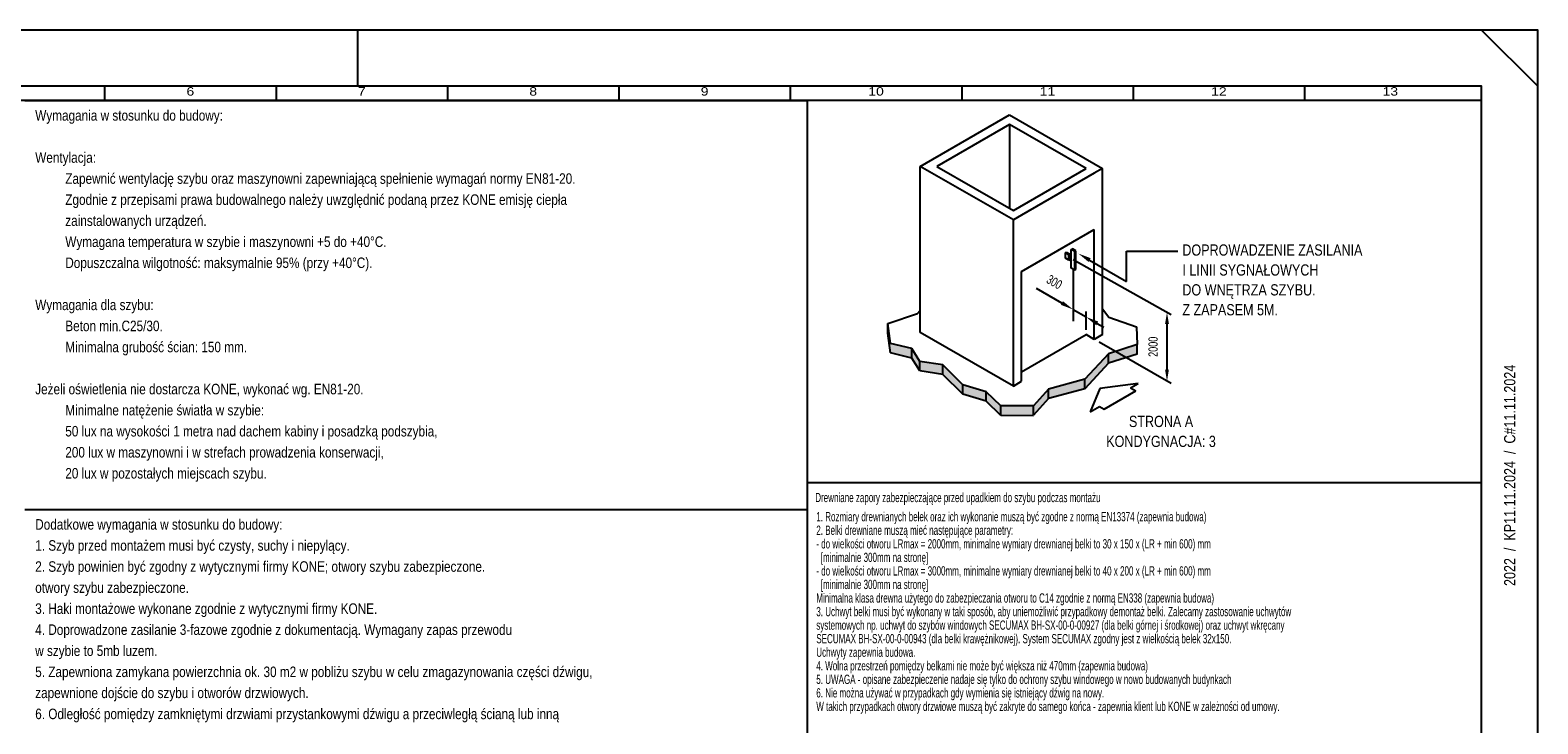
# Model space of a CAD drawing. Header units: millimetres. Extents: x 0 to 420, y 0 to 297.
# Tile 6 of 6: x 152 to 420, y 174 to 297. Entities that reach past the tile are written whole.
import ezdxf
from ezdxf.enums import TextEntityAlignment as Align

# ---------------------------------------------------------------- set-up
doc = ezdxf.new("R2010")
doc.units = ezdxf.units.MM
doc.header["$LTSCALE"] = 0.4
for name, color, linetype in [('CONT_25', 1, 'Continuous'), ('CONT_35', 2, 'Continuous'), ('CONT_50', 5, 'Continuous'), ('DIM_35', 7, 'Continuous'), ('HATCH_35', 2, 'Continuous'), ('SHEET', 1, 'Continuous'), ('TEXT_35', 2, 'Continuous')]:
    doc.layers.add(name, color=color, linetype=linetype)
doc.styles.get("Standard").update_dxf_attribs({"font": 'arial.ttf'})
doc.styles.add('Text0.7_Arial', font='arial.ttf', dxfattribs={"width": 0.7})

# ---------------------------------------------------------------- blocks, each defined once
blk = doc.blocks.new('Border')
at = {"layer": 'CONT_50', "linetype": 'Continuous'}
blk.add_line((210, 297), (210, 287), dxfattribs=at)
blk.add_lwpolyline([(410, 10), (410, 287), (10, 287), (10, 10)], close=True, dxfattribs=at)
at = {"layer": 'SHEET', "linetype": 'Continuous'}
for p, q in [((420, 287), (410, 297)), ((410, 284.5), (12.5, 284.5)), ((165, 287), (165, 284.5)), ((195.5, 287), (195.5, 284.5)), ((226, 287), (226, 284.5)), ((256.5, 287), (256.5, 284.5)), ((287, 287), (287, 284.5)), ((317.5, 287), (317.5, 284.5)), ((348, 287), (348, 284.5)), ((378.5, 287), (378.5, 284.5))]:
    blk.add_line(p, q, dxfattribs=at)
blk.add_lwpolyline([(420, 0), (420, 297), (0, 297), (0, 0)], close=True, dxfattribs=at)
at = {"layer": 'SHEET', "width": 1.190476}
for s, p in [('6', (180.25, 286.1)), ('7', (210.75, 286.1)), ('8', (241.25, 286.1)), ('9', (271.75, 286.1)), ('10', (302.25, 286.1)), ('11', (332.75, 286.1)), ('12', (363.25, 286.1)), ('13', (393.75, 286.1))]:
    blk.add_text(s, height=1.5, dxfattribs=at).set_placement(p, align=Align.MIDDLE)

msp = doc.modelspace()

# ---------------------------------------------------------------- hatches: boundary and pattern name
at = {"layer": 'HATCH_35'}
h = msp.add_hatch(dxfattribs=at)
h.set_pattern_fill('AR-CONC', color=256, scale=0.008296, style=0)
h.set_pattern_definition([(50, (290.0224, 226.243), (1.511458, -0.132235), [0.158044, -1.73849]), (355, (290.0224, 226.243), (-0.292385, 1.585063), [0.126436, -1.39079]), (100.451, (290.1484, 226.232), (1.21908, 1.45282), [0.134317, -1.477487]), (46.1842, (290.0224, 226.6645), (2.24895, -0.348796), [0.23707, -2.60773]), (96.6356, (290.2099, 226.6354), (1.969576, 2.052716), [0.201476, -2.21623]), (351.184, (290.0224, 226.6645), (1.96958, 2.05271), [0.18965, -2.08619]), (21, (290.2332, 226.5591), (1.257842, -0.848425), [0.158044, -1.73849]), (326, (290.2332, 226.5591), (0.512728, 1.528078), [0.126436, -1.39079]), (71.4514, (290.338, 226.4884), (1.770566, 0.679656), [0.134317, -1.477487]), (37.5, (290.02245, 226.243), (0.025624, 0.7014937), [0, -1.373933, 0, -1.411864, 0, -1.396059]), (7.5, (290.02245, 226.243), (0.554356, 0.831128), [0, -0.804973, 0, -1.342324, 0, -0.532083]), (327.5, (289.5525, 226.243), (1.1249, -0.0475274), [0, -0.526815, 0, -1.643662, 0, -2.181013]), (317.5, (289.3418, 226.243), (1.228924, 0.210946), [0, -0.68486, 0, -1.09156, 0, -1.548836])])
h.paths.add_polyline_path([(304.36, 244.77), (304.36, 243.07), (304.84, 239.55), (304.84, 241.25)])
h.paths.add_polyline_path([(308.6, 240.32), (304.84, 241.25), (304.84, 239.55), (308.6, 238.62)])
h.paths.add_polyline_path([(308.6, 240.32), (308.6, 238.62), (310.04, 236.35), (310.04, 238.04)])
h.paths.add_polyline_path([(314.11, 237.4), (310.04, 238.04), (310.04, 236.35), (314.11, 235.71)])
h.paths.add_polyline_path([(314.11, 237.4), (314.11, 235.71), (317.72, 232.18), (317.72, 233.87)])
h.paths.add_polyline_path([(321.85, 232.62), (317.72, 233.87), (317.72, 232.18), (321.85, 230.93)])
h.paths.add_polyline_path([(321.85, 232.62), (321.85, 230.93), (324.44, 228.43), (324.44, 230.13)])
h.paths.add_polyline_path([(330.26, 230.15), (324.44, 230.13), (324.44, 228.43), (330.26, 228.46)])
h.paths.add_polyline_path([(332.96, 231.42), (332.96, 233.12), (330.26, 230.15), (330.26, 228.46)])
h.paths.add_polyline_path([(339.39, 233.15), (339.39, 234.85), (332.96, 233.12), (332.96, 231.42)])
h.paths.add_polyline_path([(343.61, 237.7), (343.61, 239.39), (339.39, 234.85), (339.39, 233.15)])
h.paths.add_polyline_path([(348.69, 241.03), (344.86, 239.79), (346.74, 238.71), (348.69, 239.33)])
h.paths.add_polyline_path([(344.86, 239.79), (343.61, 239.39), (343.61, 237.7), (346.74, 238.71)])

# ---------------------------------------------------------------- linework, layer by layer
msp.add_line((337.3, 254.43), (337.3, 245.17))
at = {"layer": 'CONT_25'}
for p, q in [((336.99, 257.96), (337.19, 258.08)), ((337.61, 257.6), (336.99, 257.96)), ((336.99, 254.61), (336.99, 257.96)), ((337.82, 257.72), (337.19, 258.08)), ((337.61, 257.6), (337.82, 257.72)), ((337.61, 254.25), (337.61, 257.6)), ((337.82, 254.37), (337.82, 257.72)), ((335.95, 257.36), (336.16, 257.48)), ((335.95, 256.4), (335.95, 257.36)), ((336.57, 257), (335.95, 257.36)), ((336.57, 256.04), (335.95, 256.4)), ((336.16, 257.48), (336.78, 257.12)), ((336.57, 257), (336.78, 257.12)), ((336.57, 256.04), (336.57, 257)), ((336.57, 256.04), (336.78, 256.16)), ((336.78, 257.12), (336.78, 256.16)), ((337.61, 254.25), (336.99, 254.61)), ((337.61, 254.25), (337.82, 254.37)), ((410, 216.42), (290, 216.42)), ((290, 216.42), (290, 115)), ((410, 115), (410, 216.42))]:
    msp.add_line(p, q, dxfattribs=at)
at = {"layer": 'CONT_35'}
for p, q in [((310.13, 272.75), (326, 281.91)), ((326, 281.91), (342.55, 272.39)), ((326, 280.22), (313.07, 272.75)), ((326, 280.22), (326, 265.31)), ((339.62, 272.39), (326, 280.22)), ((310.13, 264.28), (310.13, 272.75)), ((326.68, 263.23), (310.13, 272.75)), ((313.07, 272.75), (326.68, 264.92)), ((326.68, 264.92), (339.62, 272.39)), ((341.08, 271.55), (328.15, 264.07)), ((342.55, 272.39), (341.08, 271.55)), ((342.55, 263.93), (342.55, 272.39)), ((310.13, 243.16), (310.13, 264.28)), ((328.15, 264.07), (326.68, 263.23)), ((326.68, 262.43), (326.68, 263.23)), ((342.55, 242.81), (342.55, 263.93)), ((326.68, 233.64), (326.68, 262.43)), ((328.15, 254.04), (341.08, 261.52)), ((341.08, 241.96), (341.08, 261.52)), ((328.15, 234.49), (328.15, 254.04)), ((309.63, 246.59), (310.13, 247.1)), ((342.55, 247.4), (343.69, 245.91)), ((304.36, 244.77), (309.63, 246.59)), ((304.36, 243.07), (304.36, 244.77)), ((304.84, 241.25), (304.36, 244.77)), ((343.69, 245.91), (348.6, 244.16)), ((348.6, 244.16), (348.69, 241.03)), ((304.84, 239.55), (304.36, 243.07)), ((326.68, 233.64), (310.13, 243.16)), ((328.15, 236.18), (339.62, 242.8)), ((341.08, 241.96), (339.62, 242.8)), ((342.55, 242.81), (341.08, 241.96)), ((308.6, 240.32), (304.84, 241.25)), ((308.6, 238.62), (304.84, 239.55)), ((308.6, 238.62), (308.6, 240.32)), ((310.04, 238.04), (308.6, 240.32)), ((343.61, 239.39), (339.39, 234.85)), ((348.69, 241.03), (343.61, 239.39)), ((343.61, 237.7), (343.61, 239.39)), ((348.69, 239.33), (343.61, 237.7)), ((348.69, 239.33), (348.69, 241.03)), ((310.04, 236.35), (308.6, 238.62)), ((314.11, 237.4), (310.04, 238.04)), ((310.04, 236.35), (310.04, 238.04)), ((314.11, 235.71), (310.04, 236.35)), ((314.11, 235.71), (314.11, 237.4)), ((317.72, 233.87), (314.11, 237.4)), ((343.61, 237.7), (339.39, 233.15)), ((317.72, 232.18), (314.11, 235.71)), ((317.72, 232.18), (317.72, 233.87)), ((321.85, 232.62), (317.72, 233.87)), ((326.68, 233.64), (328.15, 234.49)), ((339.39, 234.85), (332.96, 233.12)), ((339.39, 233.15), (339.39, 234.85)), ((348.88, 234.13), (342.08, 233.21)), ((347.51, 233.34), (348.88, 234.13)), ((321.85, 230.93), (317.72, 232.18)), ((321.85, 230.93), (321.85, 232.62)), ((324.44, 230.13), (321.85, 232.62)), ((324.44, 228.43), (321.85, 230.93)), ((332.96, 233.12), (330.26, 230.15)), ((332.96, 231.42), (330.26, 228.46)), ((339.39, 233.15), (332.96, 231.42)), ((332.96, 231.42), (332.96, 233.12)), ((342.08, 233.21), (340.37, 229.03)), ((342.83, 229.52), (348.48, 232.78)), ((347.51, 233.34), (348.48, 232.78)), ((330.26, 230.15), (324.44, 230.13)), ((324.44, 228.43), (324.44, 230.13)), ((324.44, 228.43), (324.44, 230.13)), ((324.44, 228.46), (330.26, 228.43)), ((330.26, 228.46), (330.26, 230.15)), ((330.26, 228.46), (330.26, 230.15)), ((340.37, 229.03), (342.03, 229.98)), ((342.03, 229.98), (342.83, 229.52))]:
    msp.add_line(p, q, dxfattribs=at)
at = {"layer": 'DIM_35'}
for p, q in [((346.83, 257.66), (355.95, 257.66)), ((346.83, 252.28), (346.83, 257.66)), ((354.75, 246.35), (337.3, 256.11)), ((339.62, 243.63), (339.62, 246.9)), ((354.02, 236.59), (354.02, 244.7)), ((354.75, 234.09), (341.92, 241.48))]:
    msp.add_line(p, q, dxfattribs=at)
at = {"layer": 'DIM_35', "linetype": 'ByBlock'}
for p, q in [((340.24, 256.08), (346.83, 252.28)), ((335.32, 248.42), (330.79, 251.04)), ((337.3, 247.28), (339.62, 245.94)), ((341.6, 244.8), (342.78, 244.12))]:
    msp.add_line(p, q, dxfattribs=at)
for points in [[(340.43, 256.41), (340.05, 255.75), (338.27, 257.22)], [(335.51, 248.75), (335.13, 248.1), (337.3, 247.28)], [(341.79, 245.13), (341.41, 244.47), (339.62, 245.94)]]:
    msp.add_solid(points, dxfattribs=at)
at = {"layer": 'DIM_35'}
for points in [[(354.36, 244.7), (353.67, 244.7), (354.02, 246.77)], [(354.36, 236.59), (353.67, 236.59), (354.02, 234.51)]]:
    msp.add_solid(points, dxfattribs=at)
at = {"layer": 'SHEET'}
for p, q in [((150.81, 284.5), (290, 284.5)), ((290, 284.5), (290, 146.38)), ((150.81, 211.69), (290, 211.69))]:
    msp.add_line(p, q, dxfattribs=at)

# ---------------------------------------------------------------- block references
msp.add_blockref('Border', (0, 0), dxfattribs=at)

# ---------------------------------------------------------------- texts
at = {"layer": 'CONT_35', "style": 'Text0.7_Arial', "width": 0.62}
msp.add_text('Drewniane zapory zabezpieczające przed upadkiem do szybu podczas montażu', height=1.65, dxfattribs=at).set_placement((291.43, 212.98))
at = {"layer": 'DIM_35', "linetype": 'ByBlock', "insert": (333.98, 252.16), "char_height": 1.65, "width": 0.62, "attachment_point": 5, "rotation": 330, "style": 'Text0.7_Arial'}
msp.add_mtext('300', dxfattribs=at)
at = {"layer": 'DIM_35', "insert": (351.55, 240.64), "char_height": 1.65, "width": 0.62, "attachment_point": 5, "rotation": 90, "style": 'Text0.7_Arial'}
msp.add_mtext('2000', dxfattribs=at)
at = {"layer": 'SHEET', "linetype": 'Continuous', "style": 'Text0.7_Arial', "width": 0.8}
msp.add_text('2022  /  KP11.11.2024  /  C#11.11.2024', height=2, rotation=90, dxfattribs=at).set_placement((415, 217.75), align=Align.MIDDLE_CENTER)
at = {"layer": 'TEXT_35', "style": 'Text0.7_Arial', "width": 0.8}
for s, p in [('Wymagania w stosunku do budowy:', (152.65, 281.82)), ('Wentylacja:', (152.65, 274.33)), ('Zapewnić wentylację szybu oraz maszynowni zapewniającą spełnienie wymagań normy EN81-20.', (158, 270.58)), ('Zgodnie z przepisami prawa budowalnego należy uwzględnić podaną przez KONE emisję ciepła', (158, 266.83)), ('zainstalowanych urządzeń.', (158, 263.09)), ('Wymagana temperatura w szybie i maszynowni +5 do +40°C.', (158, 259.34)), ('Dopuszczalna wilgotność: maksymalnie 95% (przy +40°C).', (158, 255.59)), ('Wymagania dla szybu:', (152.65, 248.1)), ('Beton min.C25/30.', (158, 244.35)), ('Minimalna grubość ścian: 150 mm.', (158, 240.6)), ('Jeżeli oświetlenia nie dostarcza KONE, wykonać wg. EN81-20.', (152.65, 233.11)), ('Minimalne natężenie światła w szybie:', (158, 229.36)), ('50 lux na wysokości 1 metra nad dachem kabiny i posadzką podszybia,', (158, 225.61)), ('200 lux w maszynowni i w strefach prowadzenia konserwacji,', (158, 221.86)), ('20 lux w pozostałych miejscach szybu.', (158, 218.12)), ('Dodatkowe wymagania w stosunku do budowy:', (152.65, 209.02)), ('1. Szyb przed montażem musi być czysty, suchy i niepylący.', (152.65, 205.27)), ('2. Szyb powinien być zgodny z wytycznymi firmy KONE; otwory szybu zabezpieczone.', (152.65, 201.52)), ('otwory szybu zabezpieczone.', (152.65, 197.77)), ('3. Haki montażowe wykonane zgodnie z wytycznymi firmy KONE.', (152.65, 194.03)), ('4. Doprowadzone zasilanie 3-fazowe zgodnie z dokumentacją. Wymagany zapas przewodu ', (152.65, 190.28)), ('w szybie to 5mb luzem.', (152.65, 186.53)), ('5. Zapewniona zamykana powierzchnia ok. 30 m2 w pobliżu szybu w celu zmagazynowania części dźwigu,', (152.65, 182.78)), ('zapewnione dojście do szybu i otworów drzwiowych.', (152.65, 179.04)), ('6. Odległość pomiędzy zamkniętymi drzwiami przystankowymi dźwigu a przeciwległą ścianą lub inną ', (152.65, 175.29))]:
    msp.add_text(s, height=1.8737, dxfattribs=at).set_placement(p, align=Align.MIDDLE_LEFT)
at = {"layer": 'TEXT_35', "style": 'Text0.7_Arial'}
for s, height, width, p in [('DOPROWADZENIE ZASILANIA', 2, 0.8, (356.75, 256.86)), ('I LINII SYGNAŁOWYCH', 2, 0.8, (356.75, 253.31)), ('DO WNĘTRZA SZYBU.', 2, 0.8, (356.75, 249.77)), ('Z ZAPASEM 5M.', 2, 0.8, (356.75, 246.23)), ('1. Rozmiary drewnianych belek oraz ich wykonanie muszą być zgodne z normą EN13374 (zapewnia budowa)', 1.65, 0.62, (291.62, 209.57)), ('2. Belki drewniane muszą mieć następujące parametry:', 1.65, 0.62, (291.62, 207.16)), ('- do wielkości otworu LRmax = 2000mm, minimalne wymiary drewnianej belki to 30 x 150 x (LR + min 600) mm ', 1.65, 0.62, (291.62, 204.74)), ('  [minimalnie 300mm na stronę]', 1.65, 0.62, (291.62, 202.33)), ('- do wielkości otworu LRmax = 3000mm, minimalne wymiary drewnianej belki to 40 x 200 x (LR + min 600) mm ', 1.65, 0.62, (291.62, 199.92)), ('  [minimalnie 300mm na stronę]', 1.65, 0.62, (291.62, 197.51)), ('Minimalna klasa drewna użytego do zabezpieczania otworu to C14 zgodnie z normą EN338 (zapewnia budowa)', 1.65, 0.62, (291.62, 195.1)), ('3. Uchwyt belki musi być wykonany w taki sposób, aby uniemożliwić przypadkowy demontaż belki. Zalecamy zastosowanie uchwytów', 1.65, 0.62, (291.62, 192.68)), ('systemowych np. uchwyt do szybów windowych SECUMAX BH-SX-00-0-00927 (dla belki górnej i środkowej) oraz uchwyt wkręcany', 1.65, 0.62, (291.62, 190.27)), ('SECUMAX BH-SX-00-0-00943 (dla belki krawężnikowej). System SECUMAX zgodny jest z wielkością belek 32x150.', 1.65, 0.62, (291.62, 187.86)), ('Uchwyty zapewnia budowa.', 1.65, 0.62, (291.62, 185.45)), ('4. Wolna przestrzeń pomiędzy belkami nie może być większa niż 470mm (zapewnia budowa)', 1.65, 0.62, (291.62, 183.03)), ('5. UWAGA - opisane zabezpieczenie nadaje się tylko do ochrony szybu windowego w nowo budowanych budynkach', 1.65, 0.62, (291.62, 180.62)), ('6. Nie można używać w przypadkach gdy wymienia się istniejący dźwig na nowy.', 1.65, 0.62, (291.62, 178.21)), ('W takich przypadkach otwory drzwiowe muszą być zakryte do samego końca - zapewnia klient lub KONE w zależności od umowy.', 1.65, 0.62, (291.62, 175.8))]:
    msp.add_text(s, height=height, dxfattribs=dict(at, width=width)).set_placement(p)
at = {"layer": 'TEXT_35', "style": 'Text0.7_Arial', "width": 0.8}
for s, p in [('STRONA A', (352.96, 227.35)), ('KONDYGNACJA: 3', (352.96, 223.8))]:
    msp.add_text(s, height=2, dxfattribs=at).set_placement(p, align=Align.MIDDLE_CENTER)

doc.saveas('drawing.dxf')
